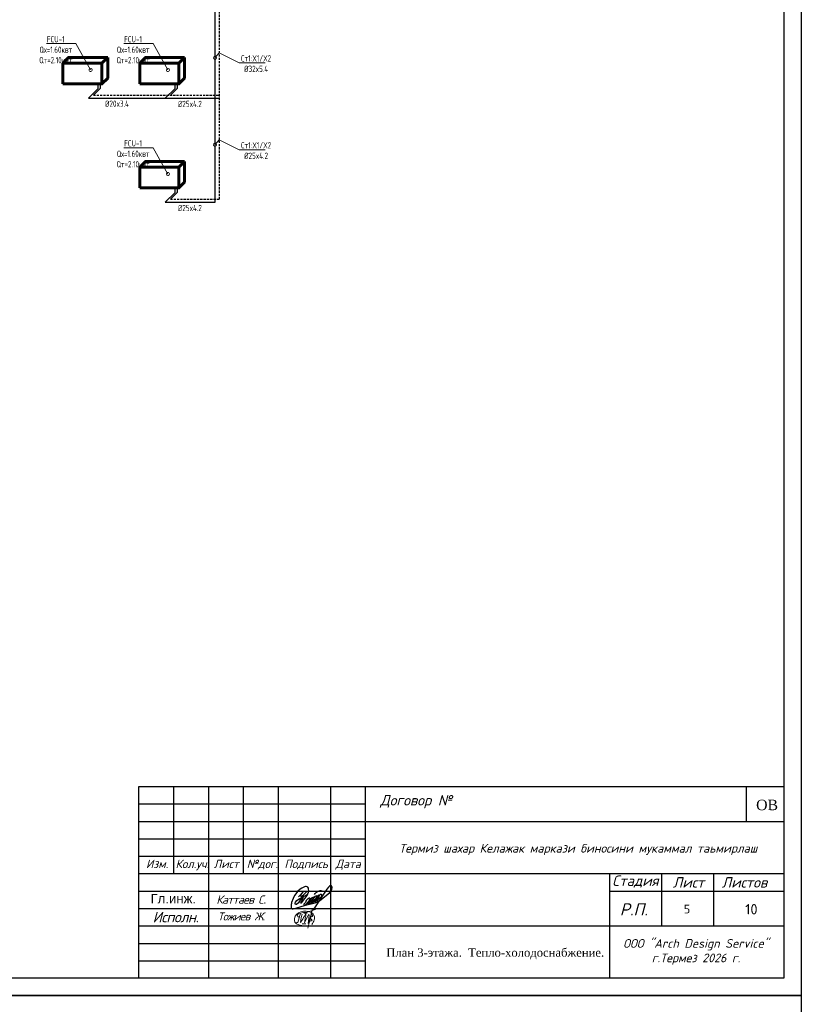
# Model space of a CAD drawing. Header units: inches. Extents: x 8001 to 766003, y -84601 to 563258.
# Tile 57 of 169: x 266685 to 289106, y 267323 to 295582. Entities that reach past the tile are written whole.
import ezdxf
from ezdxf import colors
from ezdxf.entities.mleader import LeaderData, LeaderLine
from ezdxf.math import Vec2, Vec3

# ---------------------------------------------------------------- set-up
doc = ezdxf.new("R2010")
doc.units = ezdxf.units.IN
doc.header["$MEASUREMENT"] = 0
doc.linetypes.add('CONTINOUS', pattern=[0])
doc.linetypes.add('HIDDEN', pattern=[9.525, 6.35, -3.175])
for name, color, linetype, lineweight in [('_0', 7, 'Continuous', 15), ('Fancoil', 4, 'Continuous', 60), ('SGM-M-400-TEXT', 140, 'CONTINOUS', 20), ('SGM-M-500-11-HI-TEXT', 11, 'CONTINOUS', 20), ('SGM-M-700-5-HVAC-WS-CWS-FCU', 32, 'CONTINOUS', 30), ('SGM-M-700-6-HVAC-WS-CWR-FCU', 141, 'HIDDEN', 30), ('ОВ', 250, 'Continuous', 25), ('текст', 7, 'Continuous', 25), ('ФВС-3', 7, 'Continuous', 25)]:
    doc.layers.add(name, color=color, linetype=linetype, lineweight=lineweight)
doc.layers.add('liniya', color=7, linetype='Continuous')
doc.styles.add('MyStyle', font='isocpeur.ttf', dxfattribs={"height": 400})
doc.styles.add('OOO-Kazar', font='txt')
doc.styles.add('seviyorum', font='times.ttf')
doc.styles.add('SGM_MKN', font='romans.shx', dxfattribs={"width": 0.65, "height": 100})
doc.styles.get("Standard").update_dxf_attribs({"font": 'arial.ttf'})
doc.styles.add('TIMES', font='times.ttf')

# ---------------------------------------------------------------- blocks, each defined once
blk = doc.blocks.new('flaid 54512')
at = {"layer": 'ОВ', "color": 0, "lineweight": 60}
blk.add_lwpolyline([(1359433, -675694), (1359267, -675861), (1358146, -675861), (1358312, -675694)], close=True, dxfattribs=at)
for points in [[(1358146, -675861), (1358146, -676454)], [(1359267, -675861), (1359267, -676454)], [(1359433, -675694), (1359433, -676287)], [(1359433, -676287), (1359433, -676287), (1359267, -676454), (1358146, -676454)]]:
    blk.add_lwpolyline(points, dxfattribs=at)
blk = doc.blocks.new('_DotSmall')
at = {"color": 0, "linetype": 'ByBlock', "const_width": 0.5}
blk.add_lwpolyline([(-0.0625, 0, 1), (0.0625, 0, 1)], format="xyb", close=True, dxfattribs=at)
blk = doc.blocks.new('gfnfd')
at = {"layer": '_0', "color": 5, "ltscale": 100}
for points in [[(6520817.7, 2413293.9), (6520848.3, 2413293.6)], [(6520801, 2413191.6), (6520834.5, 2413191.6)]]:
    blk.add_lwpolyline(points, dxfattribs=at)
blk.add_arc((6518800.2, 2413812.4), 2051.1, 342.79532, 345.32891, dxfattribs=at)
for points in [[(6520800.2, 2413285.4), (6520787, 2413204.9), (6520836.4, 2413284.7), (6520823.2, 2413202), (6520865.6, 2413283.3), (6520858, 2413196.4), (6520894.9, 2413321.6), (6520855, 2413150)], [(6520891.3, 2413186), (6520915, 2413229.1), (6520915.3, 2413268.7), (6520745.7, 2413281.4), (6520730.3, 2413208), (6520826.7, 2413172.7)], [(6520765.3, 2413254.6), (6520754.2, 2413268.5), (6520847.3, 2413304.6), (6520939, 2413338.6)], [(6520887.9, 2413287.6), (6520900.4, 2413265.9), (6520878.9, 2413249.6), (6520895.2, 2413224), (6520870, 2413212.6), (6520870.2, 2413206.7)], [(6520759.5, 2413205.7), (6520745.6, 2413203.3)]]:
    blk.add_spline(points, degree=3, dxfattribs=at)
blk = doc.blocks.new('rrwerewrewrewrew')
at = {"color": 5}
for points in [[(387872, 564817), (385461, 560165, 0.5555675), (386382, 560107), (391670, 566719), (392907, 570003, 0.1652467), (392907, 572723, 0.4373519), (390680, 575054, 0.1925367), (387853, 574100), (386571, 573489), (385290, 572586), (383117, 570710), (380078, 566719), (378699, 564105), (377285, 560326), (377078, 559578, 0.0785228), (377003, 555809, 0.2301942), (377694, 554621, 0.0887128), (377781, 554616, 0.0887128), (379419, 554812, 0.0887128), (381084, 555304), (390088, 557920), (399004, 560086), (402154, 561376)], [(387980, 570424), (385421, 567493, 0.2289988), (385508, 566433, 0.4148871), (386276, 566280), (387929, 567230), (391574, 570827), (387929, 567230), (383602, 559965), (381685, 558391), (380818, 558391), (380448, 559062), (380582, 559876), (380932, 560780), (382245, 562139), (384351, 563843), (392166, 568035)], [(390507, 558635), (395529, 562210), (397057, 563852), (397766, 564614), (397257, 565308), (395804, 564684), (393930, 562390), (393187, 560845, 0.2425571), (393041, 559580, 0.403283), (393704, 559264), (399431, 563972), (400603, 565962), (400228, 566548), (398635, 565939), (397633, 564795), (395782, 562481), (395782, 560295), (396385, 560295), (399478, 562450), (401915, 565049, 0.0481341), (402290, 566969, 0.1195267), (400636, 565910), (398470, 562543), (398470, 560904), (398892, 560600), (405033, 566245, 0.1215434), (405033, 567557, 0.358457), (404400, 567908, 0.1500372), (402713, 566737), (401915, 565049), (401358, 564455, 0.1033271), (401119, 561843, 0.5753384), (401471, 561164, 0.1529521), (402959, 561934), (404869, 563552), (412161, 569153), (414224, 572291), (414531, 574421), (414044, 575728), (413253, 576151), (412242, 575691), (411129, 574552), (409777, 572512), (406098, 567138), (396979, 553520)], [(398349, 567683, -0.1723995), (399516, 569357, -0.0937472), (402528, 571150, -0.2781187), (405794, 570727)], [(393348, 564247, 0.1582973), (390735, 562114), (389962, 560238), (388831, 559169, 0.4981733), (388831, 558274, 0.2094685), (389828, 557885), (393236, 561652), (394204, 563658, 0.4643233), (393929, 564350), (393348, 564299), (393348, 564247)]]:
    blk.add_lwpolyline(points, format="xyb", dxfattribs=at)
blk.add_lwpolyline([(385421, 567493), (383513, 565557)], dxfattribs=at)

msp = doc.modelspace()

# ---------------------------------------------------------------- linework, layer by layer
at = {"color": 7, "linetype": 'Continuous'}
for p, q in [((270105.77, 273572.808), (288605.77, 273572.808)), ((271105.77, 271072.808), (271105.77, 273572.808)), ((272105.77, 268072.808), (272105.77, 273572.808)), ((273105.77, 271072.808), (273105.77, 273572.808)), ((274105.77, 268072.808), (274105.77, 273572.808)), ((275605.77, 268072.808), (275605.77, 273572.808)), ((276605.77, 268072.808), (276605.77, 273572.808)), ((276605.77, 272572.808), (288605.77, 272572.808)), ((270105.77, 271572.808), (276605.77, 271572.808)), ((270105.77, 271072.808), (276605.77, 271072.808)), ((276605.77, 271072.808), (288605.77, 271072.808)), ((283605.77, 271072.808), (283605.77, 268072.808)), ((285105.77, 269572.808), (285105.77, 271072.808)), ((286599.932, 269572.808), (286599.932, 271072.808)), ((283605.77, 270572.808), (288605.77, 270572.808)), ((276605.77, 269572.808), (288605.77, 269572.808))]:
    msp.add_line(p, q, dxfattribs=at)
at = {"linetype": 'ByBlock', "ltscale": 0.1}
msp.add_line((287525.77, 273572.808), (287525.77, 272572.808), dxfattribs=at)
for points in [[(189105.77, 336972.808), (289105.77, 336972.808), (289105.77, 267572.808), (189105.77, 267572.808)], [(191105.77, 336472.808), (288605.77, 336472.808), (288605.77, 268072.808), (191105.77, 268072.808)], [(189105.77, 267572.808), (289105.77, 267572.808), (289105.77, 198172.808), (189105.77, 198172.808)]]:
    msp.add_lwpolyline(points, close=True)
msp.add_lwpolyline([(270105.77, 273572.808), (288605.77, 273572.808), (288605.77, 268072.808), (270105.77, 268072.808)], close=True, dxfattribs=at)
at = {"color": 7, "linetype": 'Continuous'}
for points in [[(270105.77, 273072.808), (276605.77, 273072.808)], [(270105.77, 272572.808), (276605.77, 272572.808)], [(270105.77, 272072.808), (276605.77, 272072.808)], [(270105.77, 270572.808), (276605.77, 270572.808)], [(270105.77, 270072.808), (276605.77, 270072.808)], [(270105.77, 269572.808), (276605.77, 269572.808)], [(270105.77, 269072.808), (276605.77, 269072.808)], [(270105.77, 268572.808), (276605.77, 268572.808)]]:
    msp.add_lwpolyline(points, dxfattribs=at)
at = {"layer": 'SGM-M-700-5-HVAC-WS-CWS-FCU', "ltscale": 500}
for p, q in [((272296.385, 290341.97, -40), (272296.385, 298533.462, -40)), ((268933.828, 293607.387, -40), (268933.828, 293740.778, -40)), ((271140.937, 293607.387, -40), (271140.937, 293740.778, -40)), ((268933.828, 293607.386, -40), (268655.236, 293328.801, -40)), ((271140.937, 293607.386, -40), (270862.225, 293328.681, -40)), ((268655.236, 293328.801, -40), (272420.786, 293328.8, -40)), ((271140.937, 290620.556, -40), (270862.345, 290341.97, -40)), ((271140.937, 290620.557, -40), (271140.937, 290753.948, -40)), ((270862.345, 290341.97, -40), (272296.385, 290341.97, -40))]:
    msp.add_line(p, q, dxfattribs=at)
at = {"layer": 'SGM-M-700-6-HVAC-WS-CWR-FCU', "ltscale": 10}
for p, q in [((272420.786, 290426.678, -40), (272420.786, 298533.462, -40)), ((268799.97, 293413.533, -40), (272420.786, 293413.508, -40)), ((271007.064, 290426.688, -40), (272420.786, 290426.678, -40))]:
    msp.add_line(p, q, dxfattribs=at)
at = {"layer": 'SGM-M-700-6-HVAC-WS-CWR-FCU', "ltscale": 50}
for p, q in [((269004.438, 293617.997, -40), (268799.97, 293413.533, -40)), ((269004.438, 293617.997, -40), (269004.438, 293740.779, -40)), ((271211.547, 293617.997, -40), (271007.079, 293413.533, -40)), ((271211.547, 293617.997, -40), (271211.547, 293740.779, -40)), ((271211.547, 290631.166, -40), (271007.064, 290426.688, -40)), ((271211.547, 290631.166, -40), (271211.547, 290753.949, -40))]:
    msp.add_line(p, q, dxfattribs=at)

# ---------------------------------------------------------------- block references
at = {"color": 6, "xscale": 0.03125, "yscale": 0.03125, "zscale": 0.03125}
msp.add_blockref('rrwerewrewrewrew', (262694.132, 252733.003), dxfattribs=at)
at = {"layer": '_0', "xscale": 3, "yscale": 3, "zscale": 3}
msp.add_blockref('gfnfd', (-19287613.564, -6969942.825), dxfattribs=at)
at = {"layer": 'Fancoil', "color": 0, "lineweight": 25}
for p in [(-1090223.688, 970194.433, -80), (-1088016.578, 970194.433, -80), (-1088016.578, 967207.603, -80)]:
    msp.add_blockref('flaid 54512', p, dxfattribs=at)

# ---------------------------------------------------------------- texts
at = {"color": 0, "lineweight": 30, "style": 'TIMES'}
msp.add_text('План 3-этажа.  Тепло-холодоснабжение. ', height=240, dxfattribs=at).set_placement((277200.592, 268689.236))
at = {"insert": (272325.77, 270328.123), "char_height": 240, "width": 2180, "attachment_point": 4}
msp.add_mtext('{\\fISOCPEUR|b0|i1|c204|p34;\\T0.9;Каттаев С}.', dxfattribs=at)
at = {"attachment_point": 1, "style": 'MyStyle'}
for s, width, insert, char_height in [('5', 541.26649, (285737.263, 270181.02), 250), ('10', 968.8472, (287495.865, 270200.619), 300)]:
    msp.add_mtext_dynamic_manual_height_columns(s, width=width, gutter_width=1250, heights=[0], dxfattribs=dict(at, insert=insert, char_height=char_height))
at = {"layer": 'liniya', "insert": (270437.784, 270490.683), "char_height": 270, "width": 1161.89216, "attachment_point": 1}
msp.add_mtext('Гл.инж.', dxfattribs=at)
at = {"layer": 'SGM-M-500-11-HI-TEXT', "color": 5, "ltscale": 30, "style": 'SGM_MKN', "width": 0.65}
for s, p in [('%%C20x3.4', (269133.892, 293082.36, -40)), ('%%C25x4.2', (271224.535, 293073.888, -40)), ('%%C25x4.2', (271224.535, 290087.058, -40))]:
    msp.add_text(s, height=180, dxfattribs=at).set_placement(p)
at = {"layer": 'текст', "color": 0, "style": 'seviyorum'}
msp.add_text('ОВ', height=300, dxfattribs=at).set_placement((287809.881, 272894.946))
at = {"layer": 'ФВС-3', "color": 0, "linetype": 'Continuous', "lineweight": 5, "style": 'OOO-Kazar'}
for s, insert, char_height, attachment_point in [('{\\fISOCPEUR|b0|i1|c204|p34;Договор №}', (278056.246, 272947.892), 300, 8), ('{\\fISOCPEUR|b0|i1|c204|p34;Изм.}', (270625.126, 271473.237), 240, 2), ('{\\fISOCPEUR|b0|i1|c204|p34;Кол.уч.}', (271637.161, 271473.237), 240, 2), ('{\\fISOCPEUR|b0|i1|c204|p34;Лист}', (272609.259, 271473.237), 240, 2), ('{\\fISOCPEUR|b0|i1|c204|p34;№дог.}', (273645.151, 271473.237), 240, 2), ('{\\fISOCPEUR|b0|i1|c204|p34;Подпись}', (274902.236, 271473.237), 240, 2), ('{\\fISOCPEUR|b0|i1|c204|p34;Дата}', (276106.878, 271473.237), 240, 2), ('{\\fISOCPEUR|b0|i1|c204|p34;Стадия}', (284346.906, 270672.808), 300, 8), ('{\\fISOCPEUR|b0|i1|c204|p34;Лист }', (285871.126, 270672.808), 300, 8), ('{\\fISOCPEUR|b0|i1|c204|p34;Листов }', (287475.133, 270672.808), 300, 8), ('{\\fISOCPEUR|b0|i1|c204|p34;Р.П.}', (284301.638, 269872.808), 350, 8), ('{\\fISOCPEUR|b0|i1|c204|p34;\\T0.95;Исполн.}', (271157.627, 269976.557), 300, 2)]:
    msp.add_mtext(s, dxfattribs=dict(at, insert=insert, char_height=char_height, attachment_point=attachment_point))
at = {"layer": 'ФВС-3', "linetype": 'Continuous', "lineweight": 5, "style": 'OOO-Kazar'}
for s, insert, char_height, attachment_point in [('{\\fISOCPEUR|b0|i1|c204|p34;Термиз шахар Келажак маркази биносини мукаммал таьмирлаш\\P  }', (282705.43, 271191.395), 250, 8), ('{\\fISOCPEUR|b0|i1|c204|p34;\\T0.9;Тожиев Ж.}', (273040.583, 269959.578), 230, 2), ('{\\fISOCPEUR|b0|i1|c204|p34;ООО "Arch Design Service"\\Pг.Термез 20\\fISOCPEUR|b0|i1|c0|p34;26\\fISOCPEUR|b0|i1|c204|p34; г.\\P  }', (286084.662, 268043.961), 250, 8)]:
    msp.add_mtext(s, dxfattribs=dict(at, insert=insert, char_height=char_height, attachment_point=attachment_point))

# ---------------------------------------------------------------- leaders
at = {"layer": 'SGM-M-400-TEXT', "color": 7, "ltscale": 30, "true_color": 0xffffff}
ml = msp.add_multileader_mtext('Standard', dxfattribs=at)
ml.set_content('\\A1;{\\C255;\\c16777215;FCU-1\\PQх=1.60квт\\PQт=2.10квт}', color=5, style='SGM_MKN')
ml.set_leader_properties(lineweight=18)
ml.set_arrow_properties(name='DOTSMALL')
ml.build(insert=Vec2(0, 0))
ml.multileader.update_dxf_attribs({"text_left_attachment_type": 6, "text_right_attachment_type": 6, "dogleg_length": 0, "arrow_head_size": 180})
ctx = ml.context
ctx.base_point, ctx.char_height, ctx.arrow_head_size, ctx.plane_origin = Vec3(267144.075, 294895.01, -40), 180, 180, Vec3(373941.913, 437935.399, -40)
ctx.left_attachment, ctx.right_attachment, ctx.text_align_type = 6, 6, 1
notes = []
notes.append((ctx, [(1, (1, 1, 0), (268295.79, 294895.01, -40), (-1, 0), 0, [(0, [(268718.439, 294139.844, -40)], 0, [])])]))
ctx.mtext.insert, ctx.mtext.width, ctx.mtext.defined_height, ctx.mtext.alignment, ctx.mtext.flow_direction = Vec3(267719.933, 295111.01, -40), 830.20237, 239.92, 2, 5
ml = msp.add_multileader_mtext('Standard', dxfattribs=at)
ml.set_content('\\A1;{\\C255;\\c16777215;FCU-1\\PQх=1.60квт\\PQт=2.10квт}', color=5, style='SGM_MKN')
ml.set_leader_properties(lineweight=18)
ml.set_arrow_properties(name='DOTSMALL')
ml.build(insert=Vec2(0, 0))
ml.multileader.update_dxf_attribs({"text_left_attachment_type": 6, "text_right_attachment_type": 6, "dogleg_length": 0, "arrow_head_size": 180})
ctx = ml.context
ctx.base_point, ctx.char_height, ctx.arrow_head_size, ctx.plane_origin = Vec3(269361.694, 294895.01, -40), 180, 180, Vec3(376159.532, 437935.399, -40)
ctx.left_attachment, ctx.right_attachment, ctx.text_align_type = 6, 6, 1
notes.append((ctx, [(1, (1, 1, 0), (270513.409, 294895.01, -40), (-1, 0), 0, [(0, [(270936.058, 294139.844, -40)], 0, [])])]))
ctx.mtext.insert, ctx.mtext.width, ctx.mtext.defined_height, ctx.mtext.alignment, ctx.mtext.flow_direction = Vec3(269937.552, 295111.01, -40), 830.20237, 239.92, 2, 5
at = {"layer": 'SGM-M-400-TEXT', "color": 5, "ltscale": 30}
ml = msp.add_multileader_mtext('Standard', dxfattribs=at)
ml.set_content('\\A1;Ст1:X1/X2\\PØ32x5.4', color=5, style='SGM_MKN')
ml.set_leader_properties(lineweight=18)
ml.set_arrow_properties(name='DOTSMALL')
ml.build(insert=Vec2(0, 0))
ml.multileader.update_dxf_attribs({"text_left_attachment_type": 6, "text_right_attachment_type": 6, "dogleg_length": 0, "arrow_head_size": 180})
ctx = ml.context
ctx.base_point, ctx.char_height, ctx.arrow_head_size, ctx.plane_origin = Vec3(272980.849, 294345.011), 180, 180, Vec3(168389.807, 428372.518)
ctx.left_attachment, ctx.right_attachment, ctx.text_align_type = 6, 6, 1
notes.append((ctx, [(0, (1, 1, 0), (272980.849, 294345.011), (1, 0), 0, [(2, [(272285.844, 294487.05), (272410.246, 294626.736)], 0, [])])]))
ctx.mtext.insert, ctx.mtext.width, ctx.mtext.alignment, ctx.mtext.flow_direction = Vec3(273467.563, 294561.011), 1161.58989, 2, 5
at = {"layer": 'SGM-M-400-TEXT', "color": 7, "ltscale": 30, "true_color": 0xffffff}
ml = msp.add_multileader_mtext('Standard', dxfattribs=at)
ml.set_content('\\A1;{\\C255;\\c16777215;FCU-1\\PQх=1.60квт\\PQт=2.10квт}', color=5, style='SGM_MKN')
ml.set_leader_properties(lineweight=18)
ml.set_arrow_properties(name='DOTSMALL')
ml.build(insert=Vec2(0, 0))
ml.multileader.update_dxf_attribs({"text_left_attachment_type": 6, "text_right_attachment_type": 6, "dogleg_length": 0, "arrow_head_size": 180})
ctx = ml.context
ctx.base_point, ctx.char_height, ctx.arrow_head_size, ctx.plane_origin = Vec3(269361.694, 291908.18, -40), 180, 180, Vec3(376159.532, 434948.569, -40)
ctx.left_attachment, ctx.right_attachment, ctx.text_align_type = 6, 6, 1
notes.append((ctx, [(1, (1, 1, 0), (270513.409, 291908.18, -40), (-1, 0), 0, [(0, [(270936.058, 291153.014, -40)], 0, [])])]))
ctx.mtext.insert, ctx.mtext.width, ctx.mtext.defined_height, ctx.mtext.alignment, ctx.mtext.flow_direction = Vec3(269937.552, 292124.18, -40), 830.20237, 239.92, 2, 5
at = {"layer": 'SGM-M-400-TEXT', "color": 5, "ltscale": 30}
ml = msp.add_multileader_mtext('Standard', dxfattribs=at)
ml.set_content('\\A1;Ст1:X1/X2\\PØ25x4.2', color=5, style='SGM_MKN')
ml.set_leader_properties(lineweight=18)
ml.set_arrow_properties(name='DOTSMALL')
ml.build(insert=Vec2(0, 0))
ml.multileader.update_dxf_attribs({"text_left_attachment_type": 6, "text_right_attachment_type": 6, "dogleg_length": 0, "arrow_head_size": 180})
ctx = ml.context
ctx.base_point, ctx.char_height, ctx.arrow_head_size, ctx.plane_origin = Vec3(272980.849, 291851.638), 180, 180, Vec3(168389.807, 425879.145)
ctx.left_attachment, ctx.right_attachment, ctx.text_align_type = 6, 6, 1
notes.append((ctx, [(0, (1, 1, 0), (272980.849, 291851.638), (1, 0), 0, [(2, [(272285.844, 291993.677), (272410.246, 292133.363)], 0, [])])]))
ctx.mtext.insert, ctx.mtext.width, ctx.mtext.alignment, ctx.mtext.flow_direction = Vec3(273467.563, 292067.638), 1161.58989, 2, 5
for ctx, leaders in notes:
    for number, flags, end, landing, length, lines in leaders:
        leader = LeaderData()
        leader.index, (leader.has_last_leader_line, leader.has_dogleg_vector, leader.attachment_direction) = number, flags
        leader.last_leader_point, leader.dogleg_vector, leader.dogleg_length = Vec3(end), Vec3(landing), length
        for number, points, colour, breaks in lines:
            line = LeaderLine()
            line.index, line.vertices, line.color, line.breaks = number, Vec3.list(points), colors.encode_raw_color(colour), breaks
            leader.lines.append(line)
        ctx.leaders.append(leader)

doc.saveas('drawing.dxf')
